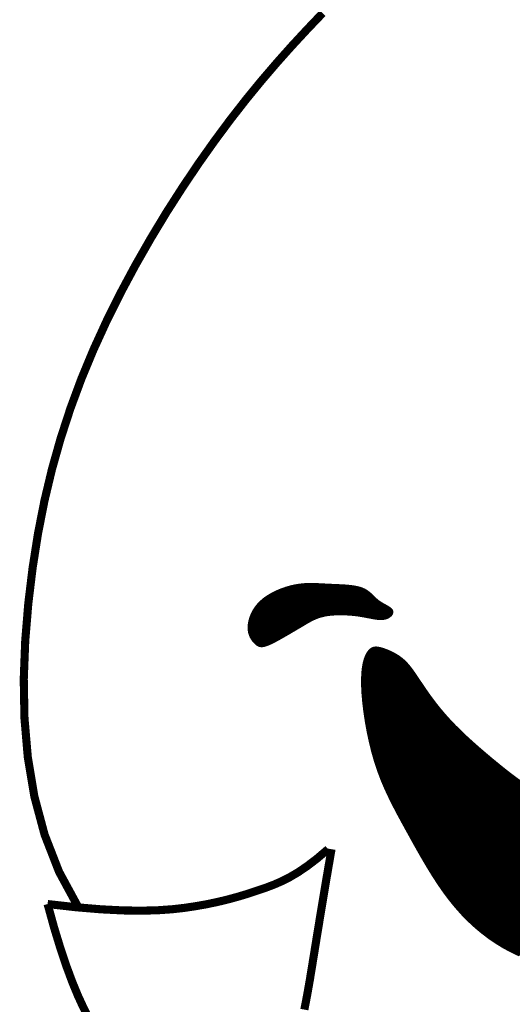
# Model space of a CAD drawing. Header units: feet. Extents: x 7.2 to 15.8, y 14.4 to 25.4.
# Tile 139 of 149: x 14.227 to 14.367, y 16.228 to 16.507. Entities that reach past the tile are written whole.
import ezdxf

# ---------------------------------------------------------------- set-up
doc = ezdxf.new("R2010")
doc.units = ezdxf.units.FT
doc.header["$MEASUREMENT"] = 0
doc.layers.add('FACE', color=160, linetype='CONTINUOUS')

msp = doc.modelspace()

# ---------------------------------------------------------------- hatches: boundary and pattern name
at = {"layer": 'FACE', "linetype": 'Continuous'}
h = msp.add_hatch(dxfattribs=at)
h.set_pattern_fill('NET3', color=5, scale=0.001151, style=0)
h.set_pattern_definition([(360, (12.42394344, 13.62669886), (4e-20, 0.000143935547), []), (60, (12.42394344, 13.62669886), (-0.00012465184, 7.19677734e-05), []), (120, (12.42394344, 13.62669886), (-0.00012465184, -7.19677734e-05), [])])
h.paths.add_polyline_path([(14.42974, 16.27776), (14.43078, 16.27827), (14.43165, 16.27851), (14.43235, 16.27851), (14.4329, 16.27832), (14.43331, 16.27795), (14.43361, 16.27745), (14.4338, 16.27685), (14.4339, 16.27618), (14.43393, 16.27547), (14.43388, 16.27474), (14.43378, 16.27401), (14.43362, 16.2733), (14.43342, 16.27263), (14.43318, 16.27203), (14.43291, 16.27151), (14.43261, 16.27109), (14.4323, 16.27078), (14.43198, 16.2706), (14.43165, 16.27054), (14.43132, 16.2706), (14.43099, 16.27077), (14.43066, 16.27107), (14.43033, 16.27148), (14.43002, 16.27202), (14.42973, 16.27266), (14.42947, 16.27339), (14.42926, 16.27418), (14.42913, 16.27498), (14.42909, 16.27577), (14.42917, 16.27652), (14.42938, 16.2772)])
h.paths.add_polyline_path([(14.29387, 16.33034), (14.29356, 16.33067), (14.29325, 16.33104), (14.29295, 16.33147), (14.29267, 16.33196), (14.29244, 16.3325), (14.29225, 16.33311), (14.29213, 16.33379), (14.29209, 16.33454), (14.29213, 16.33537), (14.29227, 16.33625), (14.29252, 16.33717), (14.29287, 16.33812), (14.29334, 16.33908), (14.29392, 16.34002), (14.29464, 16.34094), (14.29548, 16.34182), (14.29645, 16.34264), (14.29754, 16.34339), (14.29872, 16.34408), (14.29996, 16.34469), (14.30125, 16.34523), (14.30257, 16.34569), (14.30388, 16.34607), (14.30517, 16.34635), (14.30643, 16.34655), (14.30764, 16.34668), (14.30883, 16.34673), (14.31, 16.34674), (14.31117, 16.34671), (14.31234, 16.34665), (14.31351, 16.34659), (14.31471, 16.34652), (14.31594, 16.34647), (14.31717, 16.34642), (14.3184, 16.34636), (14.3196, 16.34628), (14.32076, 16.34617), (14.32185, 16.34602), (14.32286, 16.34582), (14.32377, 16.34556), (14.32456, 16.34522), (14.32525, 16.34482), (14.32586, 16.34437), (14.32642, 16.3439), (14.32693, 16.34341), (14.32743, 16.34292), (14.32793, 16.34245), (14.32846, 16.342), (14.32902, 16.3416), (14.32961, 16.34123), (14.3302, 16.3409), (14.33076, 16.34059), (14.33128, 16.34029), (14.33173, 16.34), (14.33209, 16.33971), (14.33234, 16.33942), (14.33246, 16.33911), (14.33245, 16.33879), (14.33233, 16.33848), (14.33212, 16.33818), (14.33182, 16.33791), (14.33145, 16.33767), (14.33103, 16.33746), (14.33056, 16.33731), (14.33006, 16.33722), (14.32954, 16.33718), (14.32899, 16.33719), (14.32842, 16.33723), (14.32784, 16.33731), (14.32724, 16.3374), (14.32664, 16.33752), (14.32604, 16.33764), (14.32543, 16.33776), (14.32481, 16.33787), (14.32418, 16.33799), (14.32353, 16.3381), (14.32285, 16.3382), (14.32212, 16.33829), (14.32136, 16.33837), (14.32054, 16.33844), (14.31966, 16.33849), (14.31874, 16.33852), (14.31778, 16.33853), (14.31681, 16.33851), (14.31584, 16.33846), (14.31488, 16.33837), (14.31394, 16.33825), (14.31305, 16.33807), (14.31221, 16.33785), (14.31141, 16.33759), (14.31067, 16.33729), (14.30996, 16.33696), (14.30928, 16.33661), (14.30863, 16.33625), (14.308, 16.33589), (14.30739, 16.33552), (14.30679, 16.33516), (14.30619, 16.3348), (14.30559, 16.33445), (14.30499, 16.33409), (14.30437, 16.33373), (14.30373, 16.33335), (14.30307, 16.33297), (14.30238, 16.33257), (14.30166, 16.33215), (14.30091, 16.33173), (14.30016, 16.33131), (14.29942, 16.33091), (14.29869, 16.33053), (14.298, 16.3302), (14.29736, 16.32992), (14.29678, 16.3297), (14.29627, 16.32955), (14.29582, 16.32948), (14.29543, 16.32947), (14.29508, 16.32953), (14.29476, 16.32965), (14.29446, 16.32983), (14.29416, 16.33006)])
edge = h.paths.add_edge_path()
edge.add_line((14.41413, 16.27753), (14.40683, 16.27916))
edge.add_line((14.40683, 16.27916), (14.40068, 16.28044))
edge.add_line((14.40068, 16.28044), (14.39553, 16.28146))
edge.add_line((14.39553, 16.28146), (14.39122, 16.28229))
edge.add_line((14.39122, 16.28229), (14.38762, 16.28299))
edge.add_line((14.38762, 16.28299), (14.38456, 16.28363))
edge.add_line((14.38456, 16.28363), (14.38191, 16.28429))
edge.add_line((14.38191, 16.28429), (14.3795, 16.28504))
edge.add_line((14.3795, 16.28504), (14.37721, 16.28593))
edge.add_line((14.37721, 16.28593), (14.37501, 16.28697))
edge.add_line((14.37501, 16.28697), (14.37288, 16.28814))
edge.add_line((14.37288, 16.28814), (14.37081, 16.28941))
edge.add_line((14.37081, 16.28941), (14.3688, 16.29078))
edge.add_line((14.3688, 16.29078), (14.36682, 16.29223))
edge.add_line((14.36682, 16.29223), (14.36486, 16.29374))
edge.add_line((14.36486, 16.29374), (14.36292, 16.2953))
edge.add_line((14.36292, 16.2953), (14.36098, 16.29689))
edge.add_line((14.36098, 16.29689), (14.35906, 16.2985))
edge.add_line((14.35906, 16.2985), (14.35717, 16.30013))
edge.add_line((14.35717, 16.30013), (14.35532, 16.30176))
edge.add_line((14.35532, 16.30176), (14.35353, 16.30339))
edge.add_line((14.35353, 16.30339), (14.35182, 16.30502))
edge.add_line((14.35182, 16.30502), (14.3502, 16.30663))
edge.add_line((14.3502, 16.30663), (14.34869, 16.30822))
edge.add_line((14.34869, 16.30822), (14.34729, 16.30978))
edge.add_line((14.34729, 16.30978), (14.34601, 16.3113))
edge.add_line((14.34601, 16.3113), (14.34483, 16.31278))
edge.add_line((14.34483, 16.31278), (14.34375, 16.3142))
edge.add_line((14.34375, 16.3142), (14.34276, 16.31556))
edge.add_line((14.34276, 16.31556), (14.34186, 16.31686))
edge.add_line((14.34186, 16.31686), (14.34103, 16.31808))
edge.add_line((14.34103, 16.31808), (14.34027, 16.31921))
edge.add_line((14.34027, 16.31921), (14.33957, 16.32026))
edge.add_line((14.33957, 16.32026), (14.33892, 16.32122))
edge.add_line((14.33892, 16.32122), (14.3383, 16.3221))
edge.add_line((14.3383, 16.3221), (14.3377, 16.32291))
edge.add_line((14.3377, 16.32291), (14.33711, 16.32365))
edge.add_line((14.33711, 16.32365), (14.33652, 16.32433))
edge.add_line((14.33652, 16.32433), (14.3359, 16.32495))
edge.add_line((14.3359, 16.32495), (14.33526, 16.32551))
edge.add_line((14.33526, 16.32551), (14.33457, 16.32604))
edge.add_line((14.33457, 16.32604), (14.33385, 16.32651))
edge.add_line((14.33385, 16.32651), (14.33311, 16.32695))
edge.add_line((14.33311, 16.32695), (14.33237, 16.32733))
edge.add_line((14.33237, 16.32733), (14.33163, 16.32767))
edge.add_line((14.33163, 16.32767), (14.33091, 16.32797))
edge.add_line((14.33091, 16.32797), (14.33023, 16.32822))
edge.add_line((14.33023, 16.32822), (14.3296, 16.32842))
edge.add_line((14.3296, 16.32842), (14.32902, 16.32858))
edge.add_line((14.32902, 16.32858), (14.3285, 16.32868))
edge.add_line((14.3285, 16.32868), (14.32802, 16.32872))
edge.add_line((14.32802, 16.32872), (14.32758, 16.32868))
edge.add_line((14.32758, 16.32868), (14.32717, 16.32856))
edge.add_line((14.32717, 16.32856), (14.32678, 16.32835))
edge.add_line((14.32678, 16.32835), (14.32641, 16.32804))
edge.add_line((14.32641, 16.32804), (14.32604, 16.32761))
edge.add_line((14.32604, 16.32761), (14.32568, 16.32706))
edge.add_line((14.32568, 16.32706), (14.32533, 16.32637))
edge.add_line((14.32533, 16.32637), (14.32501, 16.32552))
edge.add_line((14.32501, 16.32552), (14.32473, 16.32448))
edge.add_line((14.32473, 16.32448), (14.3245, 16.32324))
edge.add_line((14.3245, 16.32324), (14.32434, 16.32177))
edge.add_line((14.32434, 16.32177), (14.32426, 16.32005))
edge.add_line((14.32426, 16.32005), (14.32427, 16.31807))
edge.add_line((14.32427, 16.31807), (14.32438, 16.31581))
edge.add_line((14.32438, 16.31581), (14.3246, 16.31332))
edge.add_line((14.3246, 16.31332), (14.32492, 16.31065))
edge.add_line((14.32492, 16.31065), (14.32534, 16.30785))
edge.add_line((14.32534, 16.30785), (14.32586, 16.30497))
edge.add_line((14.32586, 16.30497), (14.32648, 16.30207))
edge.add_line((14.32648, 16.30207), (14.32719, 16.2992))
edge.add_line((14.32719, 16.2992), (14.328, 16.29641))
edge.add_line((14.328, 16.29641), (14.32889, 16.29375))
edge.add_line((14.32889, 16.29375), (14.32987, 16.29119))
edge.add_line((14.32987, 16.29119), (14.33092, 16.28873))
edge.add_line((14.33092, 16.28873), (14.33205, 16.28633))
edge.add_line((14.33205, 16.28633), (14.33323, 16.28396))
edge.add_line((14.33323, 16.28396), (14.33446, 16.28161))
edge.add_line((14.33446, 16.28161), (14.33574, 16.27925))
edge.add_line((14.33574, 16.27925), (14.33706, 16.27685))
edge.add_line((14.33706, 16.27685), (14.33841, 16.2744))
edge.add_line((14.33841, 16.2744), (14.3398, 16.27191))
edge.add_line((14.3398, 16.27191), (14.34122, 16.26941))
edge.add_line((14.34122, 16.26941), (14.34269, 16.26691))
edge.add_line((14.34269, 16.26691), (14.3442, 16.26445))
edge.add_line((14.3442, 16.26445), (14.34576, 16.26203))
edge.add_line((14.34576, 16.26203), (14.34737, 16.2597))
edge.add_line((14.34737, 16.2597), (14.34904, 16.25746))
edge.add_line((14.34904, 16.25746), (14.35077, 16.25534))
edge.add_line((14.35077, 16.25534), (14.35255, 16.25334))
edge.add_line((14.35255, 16.25334), (14.3544, 16.25146))
edge.add_line((14.3544, 16.25146), (14.3563, 16.2497))
edge.add_line((14.3563, 16.2497), (14.35825, 16.24807))
edge.add_line((14.35825, 16.24807), (14.36025, 16.24655))
edge.add_line((14.36025, 16.24655), (14.3623, 16.24516))
edge.add_line((14.3623, 16.24516), (14.3644, 16.24389))
edge.add_line((14.3644, 16.24389), (14.36655, 16.24274))
edge.add_line((14.36655, 16.24274), (14.36872, 16.24171))
edge.add_line((14.36872, 16.24171), (14.37092, 16.24082))
edge.add_line((14.37092, 16.24082), (14.37312, 16.24005))
edge.add_line((14.37312, 16.24005), (14.37531, 16.23942))
edge.add_line((14.37531, 16.23942), (14.37748, 16.23894))
edge.add_line((14.37748, 16.23894), (14.37962, 16.23859))
edge.add_line((14.37962, 16.23859), (14.38171, 16.2384))
edge.add_line((14.38171, 16.2384), (14.38374, 16.23835))
edge.add_line((14.38374, 16.23835), (14.3857, 16.23845))
edge.add_line((14.3857, 16.23845), (14.38761, 16.2387))
edge.add_line((14.38761, 16.2387), (14.38944, 16.23907))
edge.add_line((14.38944, 16.23907), (14.39121, 16.23957))
edge.add_line((14.39121, 16.23957), (14.39291, 16.2402))
edge.add_line((14.39291, 16.2402), (14.39454, 16.24095))
edge.add_line((14.39454, 16.24095), (14.39609, 16.2418))
edge.add_line((14.39609, 16.2418), (14.39757, 16.24276))
edge.add_line((14.39757, 16.24276), (14.39897, 16.24381))
edge.add_line((14.39897, 16.24381), (14.40029, 16.24493))
edge.add_line((14.40029, 16.24493), (14.40153, 16.24611))
edge.add_line((14.40153, 16.24611), (14.40268, 16.24732))
edge.add_line((14.40268, 16.24732), (14.40375, 16.24856))
edge.add_line((14.40375, 16.24856), (14.40473, 16.2498))
edge.add_line((14.40473, 16.2498), (14.40563, 16.25102))
edge.add_line((14.40563, 16.25102), (14.40643, 16.25222))
edge.add_line((14.40643, 16.25222), (14.40715, 16.25338))
edge.add_line((14.40715, 16.25338), (14.40779, 16.25449))
edge.add_line((14.40779, 16.25449), (14.40837, 16.25555))
edge.add_line((14.40837, 16.25555), (14.40889, 16.25655))
edge.add_line((14.40889, 16.25655), (14.40935, 16.25748))
edge.add_line((14.40935, 16.25748), (14.40977, 16.25834))
edge.add_line((14.40977, 16.25834), (14.41015, 16.25911))
edge.add_line((14.41015, 16.25911), (14.4105, 16.25979))
edge.add_line((14.4105, 16.25979), (14.41082, 16.26041))
edge.add_line((14.41082, 16.26041), (14.41111, 16.26097))
edge.add_line((14.41111, 16.26097), (14.41139, 16.2615))
edge.add_line((14.41139, 16.2615), (14.41165, 16.26202))
edge.add_line((14.41165, 16.26202), (14.41189, 16.26255))
edge.add_line((14.41189, 16.26255), (14.41212, 16.2631))
edge.add_line((14.41212, 16.2631), (14.41234, 16.2637))
edge.add_line((14.41234, 16.2637), (14.41255, 16.26436))
edge.add_line((14.41255, 16.26436), (14.41276, 16.26507))
edge.add_line((14.41276, 16.26507), (14.41296, 16.26582))
edge.add_line((14.41296, 16.26582), (14.41315, 16.26659))
edge.add_line((14.41315, 16.26659), (14.41334, 16.26737))
edge.add_line((14.41334, 16.26737), (14.41352, 16.26813))
edge.add_line((14.41352, 16.26813), (14.4137, 16.26888))
edge.add_line((14.4137, 16.26888), (14.41388, 16.26959))
edge.add_line((14.41388, 16.26959), (14.41405, 16.27025))
edge.add_line((14.41405, 16.27025), (14.41423, 16.27086))
edge.add_line((14.41423, 16.27086), (14.41442, 16.27144))
edge.add_line((14.41442, 16.27144), (14.41464, 16.27198))
edge.add_line((14.41464, 16.27198), (14.41489, 16.27249))
edge.add_line((14.41489, 16.27249), (14.41518, 16.27299))
edge.add_line((14.41518, 16.27299), (14.41552, 16.27347))
edge.add_line((14.41552, 16.27347), (14.41593, 16.27395))
edge.add_line((14.41593, 16.27395), (14.41638, 16.27442))
edge.add_line((14.41638, 16.27442), (14.41681, 16.27489))
edge.add_line((14.41681, 16.27489), (14.41711, 16.27536))
edge.add_line((14.41711, 16.27536), (14.41719, 16.27582))
edge.add_line((14.41719, 16.27582), (14.41695, 16.27627))
edge.add_line((14.41695, 16.27627), (14.4163, 16.27671))
edge.add_line((14.4163, 16.27671), (14.41514, 16.27713))
edge.add_line((14.41514, 16.27713), (14.41337, 16.27754))

# ---------------------------------------------------------------- linework, layer by layer
at = {"layer": 'FACE', "color": 5}
for points, const_width in [([(14.31287, 16.50892), (14.30846, 16.50429), (14.3041, 16.49958), (14.29978, 16.49472), (14.29546, 16.48967), (14.29113, 16.48437), (14.28675, 16.47875), (14.28231, 16.47277), (14.27779, 16.46638), (14.27323, 16.4596), (14.26868, 16.4525), (14.2642, 16.44509), (14.25983, 16.43744), (14.25562, 16.42958), (14.25163, 16.42156), (14.24791, 16.41342), (14.24449, 16.40518), (14.2414, 16.39683), (14.23862, 16.3883), (14.23615, 16.37955), (14.234, 16.37053), (14.23217, 16.3612), (14.23065, 16.3515), (14.22943, 16.34138), (14.22856, 16.33083), (14.22814, 16.31996), (14.22834, 16.30888), (14.22929, 16.29774), (14.23114, 16.28666), (14.23405, 16.27578), (14.23816, 16.26523), (14.24363, 16.25514)], 0.0023), ([(14.3688, 16.29078), (14.36682, 16.29223), (14.36486, 16.29374), (14.36292, 16.2953), (14.36098, 16.29689), (14.35906, 16.2985), (14.35717, 16.30013), (14.35532, 16.30176), (14.35353, 16.30339), (14.35182, 16.30502), (14.3502, 16.30663), (14.34869, 16.30822), (14.34729, 16.30978), (14.34601, 16.3113), (14.34483, 16.31278), (14.34375, 16.3142), (14.34276, 16.31556), (14.34186, 16.31686), (14.34103, 16.31808), (14.34027, 16.31921), (14.33957, 16.32026), (14.33892, 16.32122), (14.3383, 16.3221), (14.3377, 16.32291), (14.33711, 16.32365), (14.33652, 16.32433), (14.3359, 16.32495), (14.33526, 16.32551), (14.33457, 16.32604), (14.33385, 16.32651), (14.33311, 16.32695), (14.33237, 16.32733), (14.33163, 16.32767), (14.33091, 16.32797), (14.33023, 16.32822), (14.3296, 16.32842), (14.32902, 16.32858), (14.3285, 16.32868), (14.32802, 16.32872), (14.32758, 16.32868), (14.32717, 16.32856), (14.32678, 16.32835), (14.32641, 16.32804), (14.32604, 16.32761), (14.32568, 16.32706), (14.32533, 16.32637), (14.32501, 16.32552), (14.32473, 16.32448), (14.3245, 16.32324), (14.32434, 16.32177), (14.32426, 16.32005), (14.32427, 16.31807), (14.32438, 16.31581), (14.3246, 16.31332), (14.32492, 16.31065), (14.32534, 16.30785), (14.32586, 16.30497), (14.32648, 16.30207), (14.32719, 16.2992), (14.328, 16.29641), (14.32889, 16.29375), (14.32987, 16.29119), (14.33092, 16.28873), (14.33205, 16.28633), (14.33323, 16.28396), (14.33446, 16.28161), (14.33574, 16.27925), (14.33706, 16.27685), (14.33841, 16.2744), (14.3398, 16.27191), (14.34122, 16.26941), (14.34269, 16.26691), (14.3442, 16.26445), (14.34576, 16.26203), (14.34737, 16.2597), (14.34904, 16.25746), (14.35077, 16.25534), (14.35255, 16.25334), (14.3544, 16.25146), (14.3563, 16.2497), (14.35825, 16.24807), (14.36025, 16.24655), (14.3623, 16.24516), (14.3644, 16.24389), (14.36655, 16.24274), (14.36872, 16.24171)], 0.000969), ([(14.2349, 16.2561), (14.24306, 16.25519), (14.25015, 16.2546), (14.25629, 16.25429), (14.26159, 16.25422), (14.26618, 16.25434), (14.27016, 16.25462), (14.27365, 16.25501), (14.27677, 16.25548), (14.27962, 16.25598), (14.28224, 16.25651), (14.28467, 16.25707), (14.28694, 16.25765), (14.28909, 16.25825), (14.29115, 16.25887), (14.29315, 16.25952), (14.29512, 16.26018), (14.2971, 16.26086), (14.29912, 16.26163), (14.30124, 16.26255), (14.30347, 16.26368), (14.30587, 16.26509), (14.30847, 16.26685), (14.31131, 16.26902), (14.31443, 16.27167)], 0.0023), ([(14.3154, 16.27167), (14.31406, 16.26385), (14.31292, 16.25706), (14.31195, 16.25117), (14.31112, 16.24609), (14.31041, 16.24169), (14.30979, 16.23787), (14.30924, 16.2345), (14.30871, 16.23149), (14.3082, 16.22872), (14.3077, 16.22615)], 0.0023), ([(14.2349, 16.2561), (14.23674, 16.24943), (14.23852, 16.24358), (14.24024, 16.23846), (14.24189, 16.234), (14.24349, 16.23012), (14.24504, 16.22675), (14.24653, 16.22381)], 0.0023)]:
    msp.add_lwpolyline(points, dxfattribs=dict(at, const_width=const_width))
at = {"layer": 'FACE', "color": 5, "const_width": 0.000969}
msp.add_lwpolyline([(14.29387, 16.33034), (14.29356, 16.33067), (14.29325, 16.33104), (14.29295, 16.33147), (14.29267, 16.33196), (14.29244, 16.3325), (14.29225, 16.33311), (14.29213, 16.33379), (14.29209, 16.33454), (14.29213, 16.33537), (14.29227, 16.33625), (14.29252, 16.33717), (14.29287, 16.33812), (14.29334, 16.33908), (14.29392, 16.34002), (14.29464, 16.34094), (14.29548, 16.34182), (14.29645, 16.34264), (14.29754, 16.34339), (14.29872, 16.34408), (14.29996, 16.34469), (14.30125, 16.34523), (14.30257, 16.34569), (14.30388, 16.34607), (14.30517, 16.34635), (14.30643, 16.34655), (14.30764, 16.34668), (14.30883, 16.34673), (14.31, 16.34674), (14.31117, 16.34671), (14.31234, 16.34665), (14.31351, 16.34659), (14.31471, 16.34652), (14.31594, 16.34647), (14.31717, 16.34642), (14.3184, 16.34636), (14.3196, 16.34628), (14.32076, 16.34617), (14.32185, 16.34602), (14.32286, 16.34582), (14.32377, 16.34556), (14.32456, 16.34522), (14.32525, 16.34482), (14.32586, 16.34437), (14.32642, 16.3439), (14.32693, 16.34341), (14.32743, 16.34292), (14.32793, 16.34245), (14.32846, 16.342), (14.32902, 16.3416), (14.32961, 16.34123), (14.3302, 16.3409), (14.33076, 16.34059), (14.33128, 16.34029), (14.33173, 16.34), (14.33209, 16.33971), (14.33234, 16.33942), (14.33246, 16.33911), (14.33245, 16.33879), (14.33233, 16.33848), (14.33212, 16.33818), (14.33182, 16.33791), (14.33145, 16.33767), (14.33103, 16.33746), (14.33056, 16.33731), (14.33006, 16.33722), (14.32954, 16.33718), (14.32899, 16.33719), (14.32842, 16.33723), (14.32784, 16.33731), (14.32724, 16.3374), (14.32664, 16.33752), (14.32604, 16.33764), (14.32543, 16.33776), (14.32481, 16.33787), (14.32418, 16.33799), (14.32353, 16.3381), (14.32285, 16.3382), (14.32212, 16.33829), (14.32136, 16.33837), (14.32054, 16.33844), (14.31966, 16.33849), (14.31874, 16.33852), (14.31778, 16.33853), (14.31681, 16.33851), (14.31584, 16.33846), (14.31488, 16.33837), (14.31394, 16.33825), (14.31305, 16.33807), (14.31221, 16.33785), (14.31141, 16.33759), (14.31067, 16.33729), (14.30996, 16.33696), (14.30928, 16.33661), (14.30863, 16.33625), (14.308, 16.33589), (14.30739, 16.33552), (14.30679, 16.33516), (14.30619, 16.3348), (14.30559, 16.33445), (14.30499, 16.33409), (14.30437, 16.33373), (14.30373, 16.33335), (14.30307, 16.33297), (14.30238, 16.33257), (14.30166, 16.33215), (14.30091, 16.33173), (14.30016, 16.33131), (14.29942, 16.33091), (14.29869, 16.33053), (14.298, 16.3302), (14.29736, 16.32992), (14.29678, 16.3297), (14.29627, 16.32955), (14.29582, 16.32948), (14.29543, 16.32947), (14.29508, 16.32953), (14.29476, 16.32965), (14.29446, 16.32983), (14.29416, 16.33006)], close=True, dxfattribs=at)

doc.saveas('drawing.dxf')
